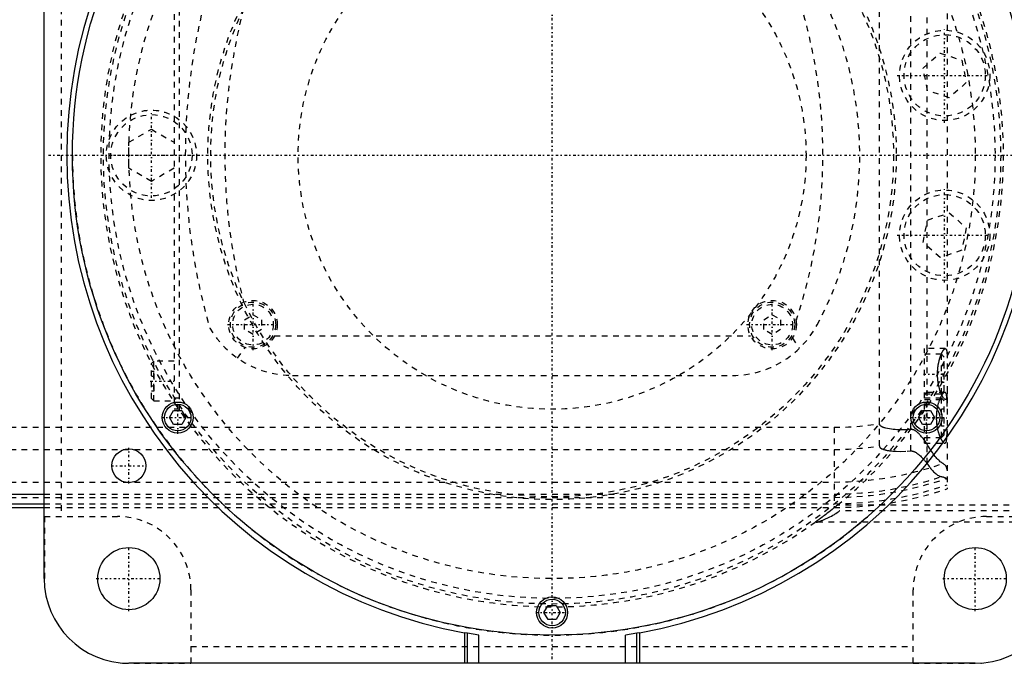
# Model space of a CAD drawing. Extents: x -702 to 168, y -90 to 90.
# Tile 12 of 14: x -94 to 80, y -90 to 24. Entities that reach past the tile are written whole.
import ezdxf

# ---------------------------------------------------------------- set-up
doc = ezdxf.new("R2010")
doc.units = 0
doc.linetypes.add('CENTER', pattern=[1.5, 0.45, -0.5, 0.05, -0.5])
doc.linetypes.add('DASHED', pattern=[2, 1, -1])
for name, color, linetype in [('AM_0', 7, 'CONTINUOUS'), ('AM_3', 7, 'DASHED'), ('AM_7', 7, 'CENTER')]:
    doc.layers.add(name, color=color, linetype=linetype)

msp = doc.modelspace()

# ---------------------------------------------------------------- linework, layer by layer
at = {"layer": 'AM_0', "color": 7, "linetype": 'CONTINUOUS'}
for p, q in [((-90, -75), (-90, 75)), ((-67.79, -46.46), (-67.07, -45.21)), ((-67.07, -45.21), (-65.63, -45.21)), ((-65.63, -45.21), (-64.91, -46.46)), ((64.91, -46.46), (65.63, -45.21)), ((65.63, -45.21), (67.07, -45.21)), ((67.07, -45.21), (67.79, -46.46)), ((-67.07, -47.71), (-67.79, -46.46)), ((-64.91, -46.46), (-65.63, -47.71)), ((65.63, -47.71), (64.91, -46.46)), ((67.79, -46.46), (67.07, -47.71)), ((-65.63, -47.71), (-67.07, -47.71)), ((67.07, -47.71), (65.63, -47.71)), ((-372.31, -60.02), (-90, -60.02)), ((-440, -62.39), (-90, -62.39)), ((-434.3, -61.72), (-90, -61.72)), ((-1.44, -81), (-0.72, -79.75)), ((-0.72, -79.75), (0.72, -79.75)), ((0.72, -79.75), (1.44, -81)), ((-0.72, -82.25), (-1.44, -81)), ((1.44, -81), (0.72, -82.25)), ((0.72, -82.25), (-0.72, -82.25)), ((-15.5, -84.59), (-15.5, -90)), ((-15, -84.68), (-15.5, -84.59)), ((-15, -90), (-15, -84.68)), ((-13, -85.01), (-15, -84.68)), ((-13, -90), (-13, -85.01)), ((15, -84.68), (13, -85.01)), ((13, -90), (13, -85.01)), ((15.5, -84.59), (15, -84.68)), ((15, -90), (15, -84.68)), ((15.5, -84.59), (15.5, -90)), ((75, -90), (-75, -90))]:
    msp.add_line(p, q, dxfattribs=at)
for centre, radius in [((0, 0), 85), ((-66.35, -46.46), 2.75), ((-66.35, -46.46), 2.35), ((66.35, -46.46), 2.75), ((66.35, -46.46), 2.35), ((-75, -55), 3), ((-75, -75), 5.5), ((75, -75), 5.5), ((0, -81), 2.75), ((0, -81), 2.35)]:
    msp.add_circle(centre, radius, dxfattribs=at)
for centre, radius, start, end in [((0, 0), 86, 100.3833, 259.6167), ((0, 0), 86, 280.3833, 79.6167), ((-75, -75), 15, 180, 270), ((75, -75), 15, 270, 0)]:
    msp.add_arc(centre, radius, start, end, dxfattribs=at)
at = {"layer": 'AM_3', "color": 6, "linetype": 'DASHED'}
for p, q in [((-87, 64), (-87, -64)), ((70, 59.1), (70, -59.1)), ((66.48, -54.6), (66.48, 54.6)), ((63.58, -52.38), (63.58, 52.38)), ((58, -51.49), (58, 51.49)), ((-67, 45), (-67, -45)), ((-66, -45.21), (-66, 45.21)), ((65.74, 15.44), (68.77, 18.12)), ((68.77, 18.12), (72.6, 16.83)), ((72.6, 16.83), (73.41, 12.87)), ((66.55, 11.48), (65.74, 15.44)), ((73.41, 12.87), (70.38, 10.19)), ((70.38, 10.19), (66.55, 11.48)), ((-75, 2.31), (-71, 4.62)), ((-71, 4.62), (-67, 2.31)), ((-75, -2.31), (-75, 2.31)), ((-71, -4.62), (-75, -2.31)), ((-67, -2.31), (-71, -4.62)), ((66.55, -11.48), (70.38, -10.19)), ((70.38, -10.19), (73.41, -12.87)), ((65.74, -15.44), (66.55, -11.48)), ((73.41, -12.87), (72.6, -16.83)), ((68.77, -18.12), (65.74, -15.44)), ((72.6, -16.83), (68.77, -18.12)), ((-54.5, -29.13), (-53, -28.27)), ((-54.5, -30.87), (-54.5, -29.13)), ((-53, -28.27), (-51.5, -29.13)), ((-51.5, -29.13), (-51.5, -30.87)), ((37.5, -29.13), (39, -28.27)), ((37.5, -30.87), (37.5, -29.13)), ((39, -28.27), (40.5, -29.13)), ((40.5, -29.13), (40.5, -30.87)), ((-53, -31.73), (-54.5, -30.87)), ((-51.5, -30.87), (-53, -31.73)), ((39, -31.73), (37.5, -30.87)), ((40.5, -30.87), (39, -31.73)), ((-49.19, -32), (35.19, -32)), ((42.58, -32.38), (43.84, -34.2)), ((-55.72, -35.94), (-54.39, -34.07)), ((69.69, -34.25), (66, -34.25)), ((66, -51), (66, -34.25)), ((-70.6, -36.5), (-71, -36.9)), ((-67, -36.5), (-70.6, -36.5)), ((-70.6, -43.5), (-70.6, -36.5)), ((69, -35.25), (66, -35.25)), ((69.5, -35.75), (69, -35.25)), ((69, -42.25), (69, -35.25)), ((69.5, -41.75), (69.5, -35.75)), ((-71, -43.1), (-71, -36.9)), ((-71, -38.27), (-70.5, -38.27)), ((-70.5, -41.73), (-70.5, -38.27)), ((69.5, -37.25), (69, -37.25)), ((-71, -39.13), (-70.5, -39.13)), ((-46, -39), (32, -39)), ((69.5, -38.75), (69, -38.75)), ((-71, -40.87), (-70.5, -40.87)), ((-71, -41.73), (-70.5, -41.73)), ((69.5, -40.25), (69, -40.25)), ((69, -42.25), (69.5, -41.75)), ((-71, -43.1), (-70.6, -43.5)), ((-70.6, -43.5), (-67, -43.5)), ((-66, -43), (-67, -43)), ((69.59, -42), (66, -42)), ((66, -42.25), (69, -42.25)), ((69, -43), (66, -43)), ((66, -43.25), (69.69, -43.25)), ((69.5, -43.5), (69, -43)), ((69, -50), (69, -43)), ((69.5, -49.5), (69.5, -43.5)), ((-66, -45), (-67, -45)), ((69.5, -45), (69, -45)), ((69.5, -46.5), (69, -46.5)), ((-440, -48.19), (50, -48.19)), ((50, -48.19), (50, -62.39)), ((69.5, -48), (69, -48)), ((66, -50), (69, -50)), ((69, -50), (69.5, -49.5)), ((-440, -52.11), (50, -52.11)), ((66, -51), (69.59, -51)), ((-440, -57.89), (50, -57.89)), ((-440, -60.6), (50, -60.6)), ((-90, -60.02), (50, -60.02)), ((-90, -61.72), (50, -61.72)), ((-90, -62.39), (50, -62.39)), ((125, -62), (50.56, -62)), ((-89.96, -64), (-89.96, -76.12)), ((-89.96, -64), (-77, -64)), ((125, -63), (50.91, -63)), ((77, -64), (89.96, -64)), ((90, -65), (46.64, -65)), ((-64, -77), (-64, -89.96)), ((64, -89.96), (64, -77)), ((-64, -87), (64, -87)), ((-76.12, -89.96), (-64, -89.96)), ((64, -89.96), (76.12, -89.96))]:
    msp.add_line(p, q, dxfattribs=at)
for points in [[(68.45, -40.43, 0), (68.45, -40.39, 0), (68.44, -40.31, 0), (68.42, -40.23, 0), (68.42, -40.19, 0), (68.41, -40.15, 0), (68.4, -40.07, 0), (68.39, -39.99, 0), (68.38, -39.91, 0), (68.37, -39.83, 0), (68.37, -39.75, 0), (68.36, -39.71, 0), (68.36, -39.67, 0), (68.35, -39.59, 0), (68.34, -39.51, 0), (68.34, -39.43, 0), (68.33, -39.34, 0), (68.33, -39.26, 0), (68.33, -39.22, 0), (68.33, -39.18, 0), (68.32, -39.1, 0), (68.32, -39.02, 0), (68.32, -38.98, 0), (68.32, -38.94, 0), (68.32, -38.86, 0), (68.32, -38.78, 0), (68.32, -38.74, 0), (68.32, -38.7, 0), (68.32, -38.62, 0), (68.32, -38.54, 0), (68.32, -38.46, 0), (68.32, -38.38, 0), (68.33, -38.3, 0), (68.33, -38.26, 0), (68.33, -38.22, 0), (68.33, -38.13, 0), (68.34, -38.05, 0), (68.35, -37.97, 0), (68.35, -37.89, 0), (68.36, -37.81, 0), (68.36, -37.77, 0), (68.37, -37.73, 0), (68.38, -37.65, 0), (68.38, -37.57, 0), (68.39, -37.49, 0), (68.4, -37.41, 0), (68.42, -37.33, 0), (68.42, -37.29, 0), (68.43, -37.25, 0), (68.44, -37.17, 0), (68.45, -37.09, 0), (68.46, -37.02, 0), (68.48, -36.94, 0), (68.49, -36.86, 0), (68.5, -36.83, 0), (68.51, -36.79, 0), (68.52, -36.71, 0), (68.54, -36.64, 0), (68.55, -36.57, 0), (68.57, -36.5, 0), (68.59, -36.43, 0), (68.59, -36.39, 0), (68.6, -36.36, 0), (68.62, -36.29, 0), (68.64, -36.22, 0), (68.65, -36.19, 0), (68.66, -36.15, 0), (68.67, -36.09, 0), (68.69, -36.02, 0), (68.7, -35.99, 0), (68.71, -35.96, 0), (68.73, -35.9, 0), (68.75, -35.84, 0), (68.77, -35.78, 0), (68.79, -35.72, 0), (68.81, -35.66, 0), (68.82, -35.63, 0), (68.83, -35.6, 0), (68.85, -35.55, 0), (68.87, -35.5, 0), (68.89, -35.44, 0), (68.91, -35.39, 0), (68.93, -35.34, 0), (68.94, -35.31, 0), (68.95, -35.29, 0), (68.97, -35.24, 0), (68.99, -35.19, 0), (69.01, -35.14, 0), (69.03, -35.09, 0), (69.05, -35.05, 0), (69.06, -35.02, 0), (69.07, -35, 0), (69.09, -34.96, 0), (69.12, -34.91, 0), (69.14, -34.87, 0), (69.16, -34.83, 0), (69.18, -34.79, 0), (69.19, -34.77, 0), (69.2, -34.75, 0), (69.22, -34.72, 0), (69.24, -34.68, 0), (69.26, -34.65, 0), (69.28, -34.61, 0), (69.3, -34.58, 0), (69.31, -34.57, 0), (69.33, -34.55, 0), (69.35, -34.52, 0), (69.37, -34.5, 0), (69.38, -34.48, 0), (69.39, -34.47, 0), (69.41, -34.44, 0), (69.42, -34.42, 0), (69.43, -34.41, 0), (69.44, -34.4, 0), (69.46, -34.38, 0), (69.48, -34.36, 0), (69.5, -34.34, 0), (69.52, -34.33, 0), (69.54, -34.31, 0), (69.54, -34.31, 0), (69.55, -34.3, 0), (69.57, -34.29, 0), (69.59, -34.28, 0), (69.6, -34.27, 0), (69.62, -34.26, 0), (69.63, -34.26, 0), (69.64, -34.26, 0), (69.65, -34.25, 0), (69.66, -34.25, 0), (69.68, -34.25, 0), (69.69, -34.25, 0)], [(69.69, -34.25, 0), (69.7, -34.25, 0), (69.74, -34.26, 0), (69.78, -34.28, 0), (69.79, -34.3, 0), (69.81, -34.32, 0), (69.84, -34.36, 0), (69.87, -34.42, 0), (69.89, -34.48, 0), (69.91, -34.56, 0), (69.93, -34.65, 0), (69.94, -34.7, 0), (69.95, -34.75, 0), (69.96, -34.86, 0), (69.97, -34.99, 0), (69.98, -35.11, 0), (69.99, -35.25, 0), (69.99, -35.4, 0), (69.99, -35.47, 0), (70, -35.55, 0), (70, -35.71, 0), (70, -35.87, 0), (70, -35.96, 0)], [(69.69, -43.25, 0), (69.66, -43.25, 0), (69.6, -43.23, 0), (69.54, -43.19, 0), (69.51, -43.16, 0), (69.47, -43.13, 0), (69.4, -43.05, 0), (69.33, -42.96, 0), (69.25, -42.84, 0), (69.18, -42.7, 0), (69.1, -42.55, 0), (69.06, -42.47, 0), (69.02, -42.39, 0), (68.94, -42.21, 0), (68.87, -42.01, 0), (68.8, -41.81, 0), (68.73, -41.59, 0), (68.66, -41.36, 0), (68.63, -41.23, 0), (68.59, -41.11, 0), (68.53, -40.84, 0), (68.5, -40.68, 0), (68.49, -40.64, 0), (68.48, -40.59, 0), (68.48, -40.57, 0), (68.48, -40.54, 0), (68.47, -40.5, 0), (68.46, -40.45, 0), (68.45, -40.43, 0)], [(70, -41.54, 0), (70, -41.63, 0), (70, -41.79, 0), (70, -41.95, 0), (69.99, -42.03, 0), (69.99, -42.1, 0), (69.99, -42.25, 0), (69.98, -42.39, 0), (69.97, -42.51, 0), (69.96, -42.64, 0), (69.95, -42.75, 0), (69.94, -42.8, 0), (69.93, -42.85, 0), (69.91, -42.94, 0), (69.89, -43.02, 0), (69.87, -43.08, 0), (69.84, -43.14, 0), (69.81, -43.18, 0), (69.79, -43.2, 0), (69.78, -43.22, 0), (69.74, -43.24, 0), (69.7, -43.25, 0), (69.69, -43.25, 0)], [(69.59, -42, 0), (69.58, -42, 0), (69.55, -42, 0), (69.52, -42.01, 0), (69.51, -42.02, 0), (69.49, -42.02, 0), (69.46, -42.04, 0), (69.43, -42.06, 0), (69.4, -42.08, 0), (69.37, -42.1, 0), (69.33, -42.13, 0), (69.32, -42.15, 0), (69.3, -42.17, 0), (69.26, -42.2, 0), (69.23, -42.25, 0), (69.19, -42.29, 0), (69.16, -42.34, 0), (69.12, -42.39, 0), (69.1, -42.42, 0), (69.08, -42.45, 0), (69.05, -42.51, 0), (69.01, -42.57, 0), (68.99, -42.6, 0), (68.97, -42.63, 0), (68.93, -42.7, 0), (68.9, -42.77, 0), (68.88, -42.81, 0), (68.86, -42.85, 0), (68.82, -42.92, 0), (68.78, -43, 0), (68.75, -43.09, 0), (68.71, -43.17, 0), (68.68, -43.26, 0), (68.66, -43.3, 0), (68.64, -43.34, 0), (68.61, -43.43, 0), (68.58, -43.53, 0), (68.54, -43.62, 0), (68.51, -43.73, 0), (68.48, -43.83, 0), (68.46, -43.88, 0), (68.45, -43.93, 0), (68.42, -44.04, 0), (68.39, -44.16, 0), (68.36, -44.27, 0), (68.33, -44.39, 0), (68.3, -44.51, 0), (68.29, -44.57, 0), (68.28, -44.63, 0), (68.25, -44.75, 0), (68.23, -44.87, 0), (68.21, -45, 0), (68.19, -45.13, 0), (68.17, -45.26, 0), (68.16, -45.32, 0), (68.15, -45.39, 0), (68.14, -45.52, 0), (68.13, -45.65, 0), (68.12, -45.78, 0), (68.11, -45.91, 0), (68.1, -46.04, 0), (68.1, -46.11, 0), (68.09, -46.17, 0), (68.09, -46.31, 0), (68.09, -46.44, 0), (68.09, -46.5, 0), (68.09, -46.56, 0), (68.09, -46.69, 0), (68.09, -46.83, 0), (68.1, -46.89, 0), (68.1, -46.96, 0), (68.11, -47.09, 0), (68.12, -47.22, 0), (68.13, -47.35, 0), (68.14, -47.48, 0), (68.15, -47.61, 0), (68.16, -47.68, 0), (68.17, -47.74, 0), (68.19, -47.87, 0), (68.21, -48, 0), (68.23, -48.13, 0), (68.25, -48.25, 0), (68.28, -48.37, 0), (68.29, -48.43, 0), (68.3, -48.49, 0), (68.33, -48.61, 0), (68.36, -48.73, 0), (68.39, -48.84, 0), (68.42, -48.96, 0), (68.45, -49.07, 0), (68.46, -49.12, 0), (68.48, -49.17, 0), (68.51, -49.27, 0), (68.54, -49.38, 0), (68.58, -49.47, 0), (68.61, -49.57, 0), (68.64, -49.66, 0), (68.66, -49.7, 0), (68.68, -49.74, 0), (68.71, -49.83, 0), (68.75, -49.91, 0), (68.78, -50, 0), (68.82, -50.08, 0), (68.86, -50.15, 0), (68.88, -50.19, 0), (68.9, -50.23, 0), (68.93, -50.3, 0), (68.97, -50.37, 0), (68.99, -50.4, 0), (69.01, -50.43, 0), (69.05, -50.49, 0), (69.08, -50.55, 0), (69.1, -50.58, 0), (69.12, -50.61, 0), (69.16, -50.66, 0), (69.19, -50.71, 0), (69.23, -50.75, 0), (69.26, -50.8, 0), (69.3, -50.83, 0), (69.32, -50.85, 0), (69.33, -50.87, 0), (69.37, -50.9, 0), (69.4, -50.92, 0), (69.43, -50.94, 0), (69.46, -50.96, 0), (69.49, -50.98, 0), (69.51, -50.98, 0), (69.52, -50.99, 0), (69.55, -51, 0), (69.58, -51, 0), (69.59, -51, 0)], [(70, -44.5, 0), (70, -44.38, 0), (70, -44.13, 0), (70, -43.9, 0), (69.99, -43.78, 0), (69.99, -43.67, 0), (69.99, -43.47, 0), (69.98, -43.27, 0), (69.97, -43.09, 0), (69.96, -42.92, 0), (69.94, -42.75, 0), (69.93, -42.68, 0), (69.92, -42.6, 0), (69.9, -42.47, 0), (69.87, -42.35, 0), (69.84, -42.25, 0), (69.8, -42.17, 0), (69.76, -42.1, 0), (69.74, -42.07, 0), (69.72, -42.05, 0), (69.67, -42.02, 0), (69.62, -42, 0), (69.59, -42, 0)], [(63.58, -48.57, 0), (63.41, -48.58, 0), (63.07, -48.6, 0), (62.74, -48.62, 0), (62.57, -48.62, 0), (62.4, -48.63, 0), (62.07, -48.63, 0), (61.74, -48.63, 0), (61.42, -48.63, 0), (61.1, -48.62, 0), (60.78, -48.6, 0), (60.62, -48.58, 0), (60.46, -48.57, 0), (60.14, -48.54, 0), (59.8, -48.49, 0), (59.46, -48.43, 0), (59.13, -48.35, 0), (58.95, -48.3, 0), (58.9, -48.28, 0), (58.85, -48.27, 0), (58.82, -48.26, 0), (58.8, -48.25, 0), (58.75, -48.23, 0), (58.69, -48.21, 0), (58.67, -48.2, 0), (58.64, -48.19, 0), (58.59, -48.16, 0), (58.54, -48.14, 0), (58.51, -48.13, 0), (58.49, -48.11, 0), (58.44, -48.09, 0), (58.39, -48.06, 0), (58.34, -48.03, 0), (58.3, -48, 0), (58.25, -47.97, 0), (58.23, -47.95, 0), (58.21, -47.93, 0), (58.19, -47.91, 0), (58.18, -47.9, 0), (58.17, -47.9, 0), (58.17, -47.89, 0), (58.17, -47.89, 0), (58.16, -47.88, 0), (58.15, -47.88, 0), (58.15, -47.87, 0), (58.14, -47.86, 0), (58.13, -47.86, 0), (58.13, -47.85, 0), (58.13, -47.85, 0), (58.12, -47.84, 0), (58.12, -47.83, 0), (58.11, -47.83, 0), (58.11, -47.82, 0), (58.1, -47.81, 0), (58.1, -47.81, 0), (58.09, -47.81, 0), (58.09, -47.8, 0), (58.08, -47.79, 0), (58.08, -47.78, 0), (58.07, -47.78, 0), (58.07, -47.77, 0), (58.07, -47.76, 0), (58.07, -47.76, 0), (58.06, -47.75, 0), (58.06, -47.74, 0), (58.05, -47.73, 0), (58.05, -47.73, 0), (58.04, -47.72, 0), (58.04, -47.71, 0), (58.04, -47.71, 0), (58.04, -47.7, 0), (58.03, -47.69, 0), (58.03, -47.69, 0), (58.03, -47.68, 0), (58.03, -47.67, 0), (58.02, -47.67, 0), (58.02, -47.66, 0), (58.02, -47.66, 0), (58.02, -47.65, 0), (58.02, -47.64, 0), (58.01, -47.63, 0), (58.01, -47.62, 0), (58.01, -47.61, 0), (58.01, -47.61, 0), (58.01, -47.6, 0), (58.01, -47.59, 0), (58, -47.58, 0), (58, -47.57, 0), (58, -47.57, 0), (58, -47.56, 0), (58, -47.55, 0), (58, -47.55, 0), (58, -47.54, 0), (58, -47.53, 0), (58, -47.52, 0)], [(66.48, -51.17, 0), (66.4, -51.06, 0), (66.26, -50.84, 0), (66.11, -50.63, 0), (66.03, -50.53, 0), (65.95, -50.43, 0), (65.8, -50.23, 0), (65.65, -50.04, 0), (65.49, -49.85, 0), (65.34, -49.68, 0), (65.19, -49.52, 0), (65.11, -49.44, 0), (65.03, -49.36, 0), (64.88, -49.22, 0), (64.74, -49.09, 0), (64.58, -48.96, 0), (64.49, -48.89, 0), (64.46, -48.88, 0), (64.43, -48.86, 0), (64.42, -48.85, 0), (64.41, -48.84, 0), (64.38, -48.82, 0), (64.35, -48.8, 0), (64.32, -48.78, 0), (64.29, -48.77, 0), (64.26, -48.75, 0), (64.25, -48.74, 0), (64.24, -48.73, 0), (64.21, -48.72, 0), (64.18, -48.7, 0), (64.16, -48.7, 0), (64.15, -48.69, 0), (64.12, -48.68, 0), (64.08, -48.66, 0), (64.07, -48.66, 0), (64.05, -48.65, 0), (64.02, -48.64, 0), (63.99, -48.63, 0), (63.96, -48.62, 0), (63.93, -48.61, 0), (63.9, -48.6, 0), (63.88, -48.59, 0), (63.86, -48.59, 0), (63.83, -48.58, 0), (63.8, -48.58, 0), (63.76, -48.57, 0), (63.73, -48.57, 0), (63.7, -48.57, 0), (63.68, -48.57, 0), (63.66, -48.57, 0), (63.63, -48.57, 0), (63.6, -48.57, 0), (63.58, -48.57, 0)], [(69.59, -51, 0), (69.62, -51, 0), (69.67, -50.98, 0), (69.72, -50.95, 0), (69.74, -50.93, 0), (69.76, -50.9, 0), (69.8, -50.83, 0), (69.84, -50.75, 0), (69.87, -50.65, 0), (69.9, -50.53, 0), (69.92, -50.4, 0), (69.93, -50.32, 0), (69.94, -50.25, 0), (69.96, -50.08, 0), (69.97, -49.91, 0), (69.98, -49.73, 0), (69.99, -49.53, 0), (69.99, -49.33, 0), (69.99, -49.22, 0), (70, -49.1, 0), (70, -48.87, 0), (70, -48.62, 0), (70, -48.5, 0)], [(58, -51.49, 0), (58, -51.5, 0), (58, -51.52, 0), (58, -51.54, 0), (58, -51.55, 0), (58.01, -51.56, 0), (58.01, -51.58, 0), (58.02, -51.6, 0), (58.02, -51.62, 0), (58.03, -51.64, 0), (58.04, -51.66, 0), (58.04, -51.66, 0), (58.05, -51.67, 0), (58.06, -51.69, 0), (58.07, -51.71, 0), (58.08, -51.72, 0), (58.09, -51.74, 0), (58.1, -51.75, 0), (58.11, -51.76, 0), (58.12, -51.77, 0), (58.13, -51.78, 0), (58.15, -51.8, 0), (58.15, -51.81, 0), (58.16, -51.81, 0), (58.17, -51.83, 0), (58.19, -51.84, 0), (58.2, -51.84, 0), (58.2, -51.85, 0), (58.22, -51.86, 0), (58.23, -51.87, 0), (58.25, -51.88, 0), (58.26, -51.89, 0), (58.28, -51.91, 0), (58.29, -51.91, 0), (58.3, -51.92, 0), (58.31, -51.93, 0), (58.33, -51.94, 0), (58.35, -51.95, 0), (58.37, -51.96, 0), (58.38, -51.97, 0), (58.39, -51.97, 0), (58.4, -51.98, 0), (58.42, -51.99, 0), (58.44, -51.99, 0), (58.5, -52.02, 0), (58.61, -52.07, 0), (58.72, -52.11, 0), (58.78, -52.13, 0), (58.83, -52.14, 0), (58.94, -52.18, 0), (59.06, -52.21, 0), (59.17, -52.23, 0), (59.29, -52.26, 0), (59.41, -52.28, 0), (59.47, -52.29, 0), (59.53, -52.3, 0), (59.65, -52.32, 0), (59.77, -52.34, 0), (59.83, -52.35, 0)], [(69.24, -54.6, 0), (69.18, -54.57, 0), (69.06, -54.49, 0), (68.94, -54.39, 0), (68.87, -54.34, 0), (68.8, -54.28, 0), (68.66, -54.16, 0), (68.52, -54.02, 0), (68.37, -53.87, 0), (68.21, -53.71, 0), (68.05, -53.53, 0), (67.97, -53.43, 0), (67.89, -53.34, 0), (67.72, -53.13, 0), (67.56, -52.91, 0), (67.39, -52.68, 0), (67.22, -52.44, 0), (67.05, -52.18, 0), (66.97, -52.04, 0), (66.88, -51.91, 0), (66.72, -51.62, 0), (66.55, -51.33, 0), (66.48, -51.17, 0)], [(59.83, -52.35, 0), (59.94, -52.36, 0), (60.15, -52.38, 0), (60.36, -52.4, 0), (60.46, -52.41, 0), (60.56, -52.42, 0), (60.76, -52.43, 0), (60.96, -52.44, 0), (61.68, -52.45, 0), (62.94, -52.42, 0), (63.58, -52.38, 0)], [(63.58, -52.38, 0), (63.6, -52.38, 0), (63.63, -52.38, 0), (63.66, -52.38, 0), (63.67, -52.38, 0), (63.69, -52.38, 0), (63.72, -52.38, 0), (63.75, -52.38, 0), (63.77, -52.38, 0), (63.8, -52.38, 0), (63.83, -52.39, 0), (63.85, -52.39, 0), (63.86, -52.39, 0), (63.89, -52.4, 0), (63.92, -52.41, 0), (63.95, -52.41, 0), (63.98, -52.42, 0), (64.01, -52.43, 0), (64.02, -52.43, 0), (64.04, -52.44, 0), (64.06, -52.45, 0), (64.09, -52.46, 0), (64.11, -52.46, 0), (64.12, -52.47, 0), (64.15, -52.48, 0), (64.17, -52.49, 0), (64.19, -52.5, 0), (64.2, -52.5, 0), (64.23, -52.51, 0), (64.26, -52.53, 0), (64.28, -52.54, 0), (64.31, -52.55, 0), (64.34, -52.57, 0), (64.35, -52.57, 0), (64.36, -52.58, 0), (64.39, -52.6, 0), (64.41, -52.61, 0), (64.5, -52.66, 0), (64.65, -52.76, 0), (64.81, -52.88, 0), (64.96, -53, 0), (65.04, -53.06, 0), (65.12, -53.13, 0), (65.27, -53.27, 0), (65.43, -53.43, 0), (65.6, -53.59, 0), (65.76, -53.76, 0), (65.92, -53.94, 0), (66, -54.03, 0), (66.08, -54.12, 0), (66.24, -54.31, 0), (66.4, -54.5, 0), (66.48, -54.6, 0)], [(66.48, -54.6, 0), (66.55, -54.72, 0), (66.7, -54.94, 0), (66.85, -55.16, 0), (66.92, -55.26, 0), (67, -55.36, 0), (67.15, -55.55, 0), (67.3, -55.73, 0), (67.46, -55.9, 0), (67.61, -56.06, 0), (67.76, -56.2, 0), (67.83, -56.27, 0), (67.91, -56.33, 0), (68.05, -56.45, 0), (68.19, -56.55, 0), (68.33, -56.65, 0), (68.46, -56.73, 0), (68.59, -56.8, 0), (68.66, -56.82, 0), (68.72, -56.85, 0), (68.84, -56.89, 0), (68.95, -56.92, 0), (69.01, -56.93, 0)], [(70, -55.78, 0), (70, -55.74, 0), (69.99, -55.66, 0), (69.99, -55.58, 0), (69.98, -55.55, 0), (69.97, -55.51, 0), (69.95, -55.44, 0), (69.93, -55.37, 0), (69.9, -55.3, 0), (69.87, -55.23, 0), (69.84, -55.16, 0), (69.82, -55.13, 0), (69.79, -55.1, 0), (69.75, -55.03, 0), (69.7, -54.97, 0), (69.64, -54.91, 0), (69.58, -54.85, 0), (69.51, -54.79, 0), (69.48, -54.76, 0), (69.44, -54.73, 0), (69.37, -54.68, 0), (69.28, -54.63, 0), (69.24, -54.6, 0)], [(69.01, -56.93, 0), (69.06, -56.94, 0), (69.17, -56.96, 0), (69.27, -56.98, 0), (69.32, -56.99, 0), (69.36, -57, 0), (69.45, -57.03, 0), (69.53, -57.06, 0), (69.6, -57.09, 0), (69.67, -57.12, 0), (69.73, -57.15, 0), (69.76, -57.17, 0), (69.79, -57.19, 0), (69.83, -57.23, 0), (69.88, -57.27, 0), (69.91, -57.31, 0), (69.94, -57.36, 0), (69.96, -57.4, 0), (69.97, -57.43, 0), (69.98, -57.45, 0), (69.99, -57.5, 0), (70, -57.55, 0), (70, -57.58, 0)], [(50.56, -62, 0), (50.43, -62.11, 0), (50.16, -62.32, 0), (49.88, -62.54, 0), (49.74, -62.65, 0), (49.61, -62.76, 0), (49.33, -62.98, 0), (49.05, -63.2, 0), (48.77, -63.41, 0), (48.51, -63.62, 0), (48.25, -63.82, 0), (48.12, -63.91, 0), (47.99, -64, 0), (47.85, -64.11, 0), (47.81, -64.14, 0), (47.77, -64.17, 0), (47.76, -64.18, 0), (47.74, -64.2, 0), (47.7, -64.23, 0), (47.66, -64.25, 0), (47.62, -64.28, 0), (47.59, -64.31, 0), (47.55, -64.34, 0), (47.53, -64.35, 0), (47.51, -64.36, 0), (47.48, -64.39, 0), (47.44, -64.42, 0), (47.4, -64.44, 0), (47.37, -64.47, 0), (47.33, -64.49, 0), (47.32, -64.51, 0), (47.3, -64.52, 0), (47.26, -64.55, 0), (47.23, -64.57, 0), (47.2, -64.6, 0), (47.16, -64.62, 0), (47.13, -64.64, 0), (47.11, -64.65, 0), (47.1, -64.67, 0), (47.07, -64.69, 0), (47.04, -64.71, 0), (47.01, -64.73, 0), (46.98, -64.75, 0), (46.95, -64.77, 0), (46.94, -64.78, 0), (46.92, -64.79, 0), (46.9, -64.81, 0), (46.87, -64.83, 0), (46.86, -64.84, 0), (46.85, -64.85, 0), (46.83, -64.86, 0), (46.81, -64.88, 0), (46.8, -64.89, 0), (46.79, -64.89, 0), (46.77, -64.91, 0), (46.75, -64.92, 0), (46.73, -64.93, 0), (46.72, -64.94, 0), (46.7, -64.95, 0), (46.7, -64.96, 0), (46.69, -64.96, 0), (46.68, -64.97, 0), (46.67, -64.98, 0), (46.66, -64.98, 0), (46.65, -64.99, 0), (46.65, -64.99, 0), (46.64, -65, 0), (46.64, -65, 0), (46.64, -65, 0), (46.64, -65, 0), (46.64, -65, 0)], [(46.81, -65, 0), (46.82, -65, 0), (46.83, -65, 0), (46.85, -65, 0), (46.86, -65, 0), (46.87, -64.99, 0), (46.89, -64.99, 0), (46.91, -64.99, 0), (46.93, -64.98, 0), (46.96, -64.98, 0), (46.98, -64.97, 0), (47, -64.97, 0), (47.01, -64.97, 0), (47.03, -64.96, 0), (47.06, -64.95, 0), (47.09, -64.94, 0), (47.12, -64.94, 0), (47.15, -64.93, 0), (47.16, -64.92, 0), (47.18, -64.92, 0), (47.21, -64.91, 0), (47.24, -64.9, 0), (47.25, -64.89, 0), (47.27, -64.89, 0), (47.3, -64.88, 0), (47.34, -64.87, 0), (47.35, -64.86, 0), (47.37, -64.86, 0), (47.4, -64.85, 0), (47.44, -64.83, 0), (47.47, -64.82, 0), (47.5, -64.81, 0), (47.54, -64.8, 0), (47.56, -64.79, 0), (47.57, -64.79, 0), (47.61, -64.77, 0), (47.64, -64.76, 0), (47.77, -64.71, 0), (47.99, -64.62, 0), (48.23, -64.53, 0), (48.47, -64.42, 0), (48.6, -64.36, 0), (48.73, -64.3, 0), (48.99, -64.18, 0), (49.25, -64.05, 0), (49.51, -63.91, 0), (49.77, -63.76, 0), (50.04, -63.61, 0), (50.17, -63.53, 0), (50.29, -63.45, 0), (50.55, -63.28, 0), (50.69, -63.17, 0), (50.73, -63.14, 0), (50.77, -63.11, 0), (50.79, -63.09, 0), (50.81, -63.08, 0), (50.85, -63.05, 0), (50.89, -63.02, 0), (50.91, -63, 0)]]:
    msp.add_polyline3d(points, dxfattribs=at)
for centre, radius in [((0, 0), 79.5), ((0, 0), 78.5), ((0, 0), 75), ((0, 0), 61), ((0, 0), 60.5), ((0, 0), 45), ((69.57, 14.16), 8), ((69.57, 14.16), 7.2), ((-71, 0), 8), ((-71, 0), 7.2), ((69.57, -14.16), 8), ((69.57, -14.16), 7.2), ((-53, -30), 4.3), ((-53, -30), 4), ((39, -30), 4.3), ((39, -30), 4), ((-53, -30), 3.6), ((39, -30), 3.6)]:
    msp.add_circle(centre, radius, dxfattribs=at)
for centre, radius, start, end in [((0, 0), 80, 54.3409, 305.6591), ((0, 0), 80, 309.195, 50.805), ((45, 0), 110, 163.8371, 196.1629), ((-8.97, 0), 63.5, 331.7631, 28.2369), ((-45, 0), 93, 341.6079, 18.3921), ((45, 0), 103, 165.3606, 194.6394), ((0, 0), 85, 180, 312.1683), ((-46, -22), 17, 210.4702, 270), ((32, -22), 17, 270, 331.7631), ((50, 0), 48.19, 270, 279.5555), ((50, 0), 52.11, 270, 278.8311), ((50, 0), 57.89, 270, 289.4116), ((50, 0), 60.02, 270, 288.4632), ((50, 0), 60.6, 270, 289.2721), ((50, 0), 61.72, 270, 288.9064), ((50, 0), 62.39, 270, 288.6977), ((-77, -77), 13, 0, 90), ((77, -77), 13, 90, 180)]:
    msp.add_arc(centre, radius, start, end, dxfattribs=at)
at = {"layer": 'AM_7', "color": 4, "linetype": 'CENTER'}
for p, q in [((0, -89.25), (0, 89.25)), ((69.57, 5.76), (69.57, 22.56)), ((61.17, 14.16), (77.97, 14.16)), ((-71, -7.56), (-71, 7.56)), ((-89.25, 0), (89.25, 0)), ((-78.56, 0), (-63.44, 0)), ((69.57, -22.56), (69.57, -5.76)), ((61.17, -14.16), (77.97, -14.16)), ((-53, -34.52), (-53, -25.48)), ((39, -34.52), (39, -25.48)), ((-57.52, -30), (-48.48, -30)), ((34.48, -30), (43.52, -30)), ((-71.2, -40), (-66.8, -40)), ((65.8, -38.75), (70.2, -38.75)), ((-66.35, -49.35), (-66.35, -43.57)), ((66.35, -49.35), (66.35, -43.57)), ((-69.24, -46.46), (-63.46, -46.46)), ((63.46, -46.46), (69.24, -46.46)), ((65.8, -46.5), (70.2, -46.5)), ((-75, -58.15), (-75, -51.85)), ((-78.15, -55), (-71.85, -55)), ((-75, -80.78), (-75, -69.22)), ((75, -80.78), (75, -69.22)), ((-80.78, -75), (-69.22, -75)), ((69.22, -75), (80.78, -75)), ((-2.89, -81), (2.89, -81))]:
    msp.add_line(p, q, dxfattribs=at)

doc.saveas('drawing.dxf')
